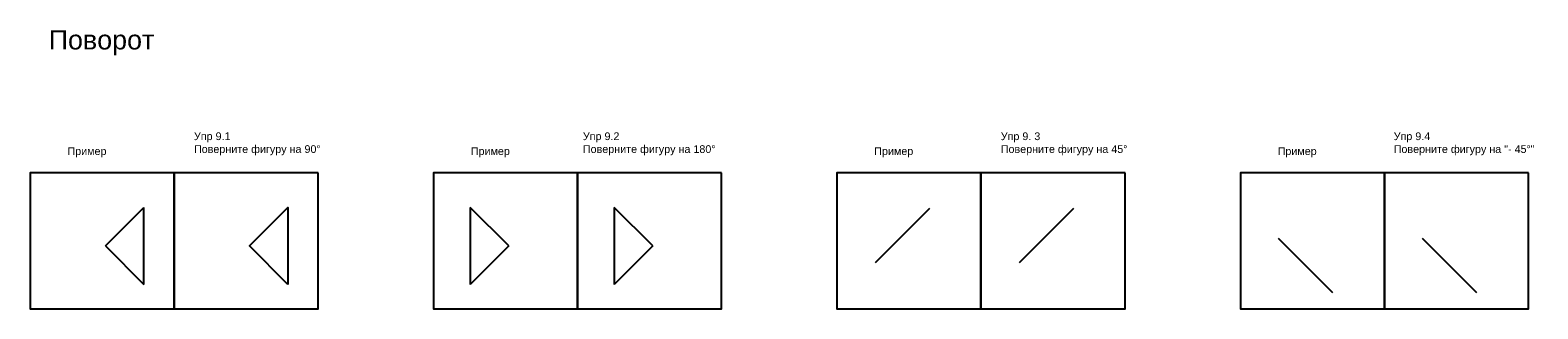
# Model space of a CAD drawing. Header units: millimetres. Extents: x 22382 to 30851, y 37928 to 38768.
# Tile 1 of 2: x 22382 to 26303, y 38044 to 38768. Entities that reach past the tile are written whole.
import ezdxf

# ---------------------------------------------------------------- set-up
doc = ezdxf.new("R2010")
doc.units = ezdxf.units.MM
doc.styles.add('ГОСТ 2.304', font='CS_Gost2304.shx')

msp = doc.modelspace()

# ---------------------------------------------------------------- linework, layer by layer
for p, q in [((22577.4, 38207), (22677.4, 38307)), ((22677.4, 38107), (22677.4, 38307)), ((23526.6, 38307), (23526.6, 38107)), ((23626.6, 38207), (23526.6, 38307)), ((23901.1, 38307), (23901.1, 38107)), ((24001.1, 38207), (23901.1, 38307)), ((24720.9, 38304.3), (24579.4, 38162.8)), ((25095.4, 38304.3), (24954, 38162.8)), ((22577.4, 38207), (22677.4, 38107)), ((23626.6, 38207), (23526.6, 38107)), ((24001.1, 38207), (23901.1, 38107)), ((25770, 38085.2), (25628.6, 38226.6)), ((26144.6, 38085.2), (26003.2, 38226.6))]:
    msp.add_line(p, q)
for points in [[(22756.4, 38396.9), (22381.9, 38396.9), (22381.9, 38043.6), (22756.4, 38043.6)], [(23131, 38396.9), (22756.4, 38396.9), (22756.4, 38043.6), (23131, 38043.6)], [(23805.6, 38396.9), (23431, 38396.9), (23431, 38043.6), (23805.6, 38043.6)], [(24180.2, 38396.9), (23805.6, 38396.9), (23805.6, 38043.6), (24180.2, 38043.6)], [(24854.7, 38396.9), (24480.2, 38396.9), (24480.2, 38043.6), (24854.7, 38043.6)], [(25229.3, 38396.9), (24854.7, 38396.9), (24854.7, 38043.6), (25229.3, 38043.6)], [(25903.9, 38396.9), (25529.3, 38396.9), (25529.3, 38043.6), (25903.9, 38043.6)], [(26278.5, 38396.9), (25903.9, 38396.9), (25903.9, 38043.6), (26278.5, 38043.6)]]:
    msp.add_lwpolyline(points, close=True)
msp.add_lwpolyline([(23052, 38107), (22952, 38207), (23052, 38307), (23052, 38107)])

# ---------------------------------------------------------------- texts
at = {"insert": (22430.1, 38767.5), "char_height": 50, "width": 2503.915, "attachment_point": 1, "style": 'ГОСТ 2.304'}
msp.add_mtext('{\\fArial|b0|i0|c0|p34;Поворот}', dxfattribs=at)
at = {"char_height": 20, "attachment_point": 1}
for s, insert, width in [('{\\fArial|b0|i0|c0|p34;Упр 9.1 \\PПоверните фигуру на 90}%%d{\\fArial|b0|i0|c0|p34;\\P}', (22807.9, 38502), 415.284), ('{\\fArial|b0|i0|c0|p34;Упр 9.2 \\PПоверните фигуру на 180}%%d{\\fArial|b0|i0|c0|p34;\\P}', (23819.4, 38502), 443.211), ('{\\fArial|b0|i0|c0|p34;Упр 9. 3 \\PПоверните фигуру на 45}%%d{\\fArial|b0|i0|c0|p34;\\P}', (24906.2, 38502), 443.211), ('{\\fArial|b0|i0|c0|p34;Упр 9.4 \\PПоверните фигуру на "- 45}%%d"{\\fArial|b0|i0|c0|p34;\\P}', (25928.1, 38502), 492.52), ('{\\fArial|b0|i0|c0|p34;Пример}', (22478.9, 38463.3), 327.414), ('{\\fArial|b0|i0|c0|p34;Пример}', (23528, 38463.3), 327.414), ('{\\fArial|b0|i0|c0|p34;Пример}', (24577.2, 38463.3), 327.414), ('{\\fArial|b0|i0|c0|p34;Пример}', (25626.3, 38463.3), 327.414)]:
    msp.add_mtext(s, dxfattribs=dict(at, insert=insert, width=width))

doc.saveas('drawing.dxf')
